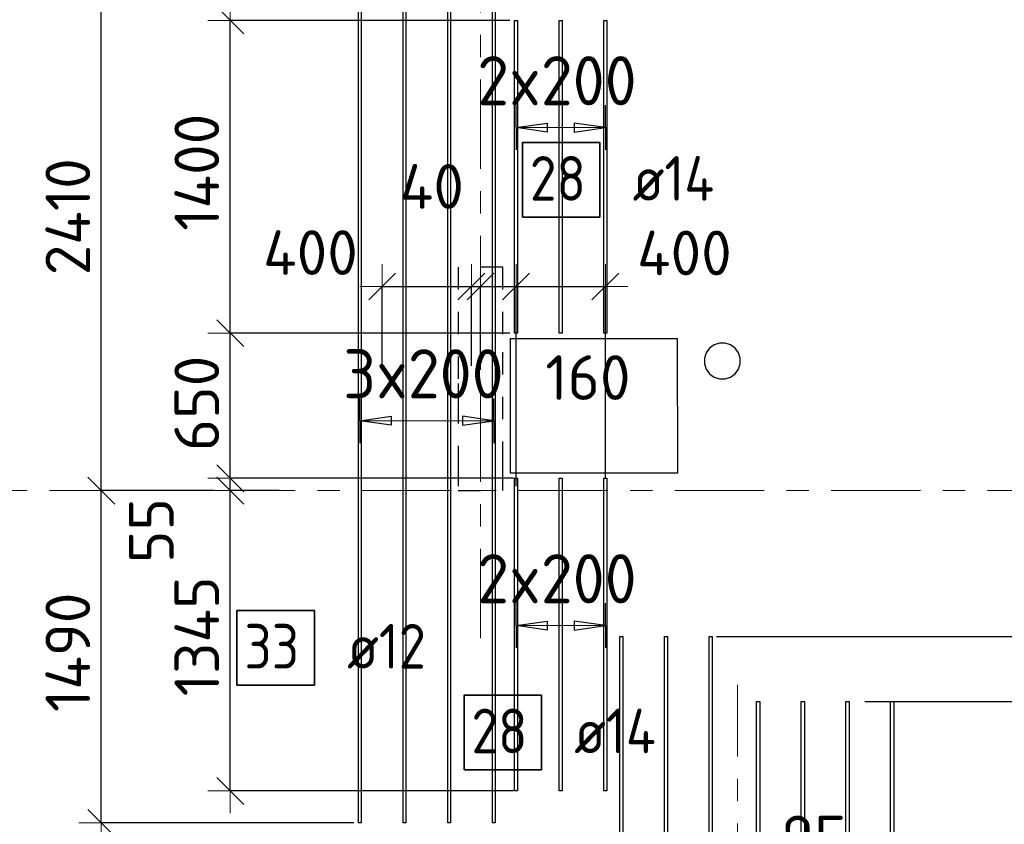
# Model space of a CAD drawing. Header units: metres. Extents: x -38 to 107, y -15 to 21.
# Tile 11 of 254: x 10.54 to 14.95, y 7.51 to 11.11. Entities that reach past the tile are written whole.
import ezdxf

# ---------------------------------------------------------------- set-up
doc = ezdxf.new("R2010")
doc.units = ezdxf.units.M
doc.header["$PDMODE"] = 65
for name, pattern in [('______11', [0.5, 0.4, -0.05, 0, -0.05]), ('______2', [0.0405, 0.03, -0.0105]), ('______5', [1.1, 0.8, -0.1, 0.1, -0.1])]:
    doc.linetypes.add(name, pattern=pattern)
for name, color, linetype, lineweight in [('XR$1$Осевая линия (1)', 7, '______5', 13), ('XR$5$Перекрытие (1)', 7, 'Continuous', 35), ('XR$5$Размерная линия (1)', 7, 'Continuous', 13)]:
    doc.layers.add(name, color=color, linetype=linetype, lineweight=lineweight)
for name, color, linetype, lineweight, true_color in [('XR$5$Арм.стержн.Доп. Арм верхн.зоны Х', 7, 'Continuous', 35, 0x8c8cff), ('XR$5$Арм.стержн.Доп. Арм. верхн.зоны У', 7, 'Continuous', 35, 0x739641), ('XR$7$Стена_ бетон несущ.', 7, 'Continuous', 70, 0xb4b496)]:
    doc.layers.add(name, color=color, linetype=linetype, lineweight=lineweight, true_color=true_color)
doc.styles.add('ISOCPEUR', font='txt')
doc.dimstyles.new('DIMSTYLE_3', dxfattribs={"dimtxt": 0.2, "dimasz": 0.2, "dimexe": 0, "dimexo": 0, "dimgap": 0.1, "dimtad": 2, "dimdec": 0, "dimlfac": 1000, "dimrnd": 5, "dimzin": 12, "dimdsep": 46, "dimtxsty": 'ISOCPEUR', "dimblk1": 'ALL_ML_STRICH', "dimblk2": 'ALL_ML_STRICH', "dimsah": 1, "dimcen": 0, "dimclrd": 7, "dimclre": 256, "dimclrt": 7, "dimadec": 0, "dimazin": 0, "dimtfac": 1, "dimtdec": 0, "dimtix": 1, "dimtmove": 2, "dimatfit": 3, "dimfxl": 0, "dimtzin": 0, "dimlwd": 0, "dimlwe": -3, "dimarcsym": 0})
doc.dimstyles.new('DIMSTYLE_36', dxfattribs={"dimtxt": 0.2, "dimasz": 0.2, "dimexe": 0, "dimexo": 0, "dimgap": 0.1, "dimtad": 0, "dimdec": 0, "dimlfac": 1000, "dimrnd": 5, "dimzin": 12, "dimdsep": 46, "dimtxsty": 'ISOCPEUR', "dimblk1": 'ALL_ML_STRICH', "dimblk2": 'ALL_ML_STRICH', "dimsah": 1, "dimcen": 0, "dimclrd": 7, "dimclre": 256, "dimclrt": 7, "dimadec": 0, "dimazin": 0, "dimtfac": 1, "dimtdec": 0, "dimtix": 1, "dimtmove": 2, "dimatfit": 3, "dimfxl": 0, "dimtvp": 1.2, "dimtzin": 0, "dimlwd": 0, "dimlwe": -3, "dimarcsym": 0})
doc.dimstyles.new('DIMSTYLE_37', dxfattribs={"dimtxt": 0.2, "dimasz": 0.2, "dimexe": 0, "dimexo": 0, "dimgap": 0.1, "dimtad": 2, "dimdec": 0, "dimlfac": 1000, "dimrnd": 5, "dimzin": 12, "dimdsep": 46, "dimtxsty": 'ISOCPEUR', "dimblk1": 'ALL_ML_STRICH', "dimblk2": 'ALL_ML_STRICH', "dimsah": 1, "dimcen": 0, "dimclrd": 7, "dimclre": 256, "dimclrt": 7, "dimadec": 0, "dimazin": 0, "dimtfac": 1, "dimtdec": 0, "dimtix": 1, "dimtmove": 2, "dimatfit": 3, "dimfxl": 0, "dimtvp": 1.2, "dimtzin": 0, "dimlwd": 0, "dimlwe": -3, "dimarcsym": 0})
doc.dimstyles.new('DIMSTYLE_39', dxfattribs={"dimtxt": 0.2, "dimasz": 0.2, "dimexe": 0, "dimexo": 1e-06, "dimgap": 0.1, "dimtad": 2, "dimdec": 0, "dimlfac": 1000, "dimrnd": 5, "dimzin": 12, "dimdsep": 46, "dimtxsty": 'ISOCPEUR', "dimblk1": 'ALL_ML_STRICH', "dimblk2": 'ALL_ML_STRICH', "dimsah": 1, "dimcen": 0, "dimse1": 1, "dimse2": 1, "dimclrd": 7, "dimclre": 256, "dimclrt": 7, "dimadec": 0, "dimazin": 0, "dimtfac": 1, "dimtdec": 0, "dimtix": 1, "dimtmove": 2, "dimatfit": 3, "dimfxl": 0, "dimtvp": 1.2, "dimtzin": 0, "dimlwd": 0, "dimlwe": -3, "dimarcsym": 0})

# ---------------------------------------------------------------- blocks, each defined once
blk = doc.blocks.new('ALL_ML_STRICH')
at = {"color": 0, "linetype": 'ByBlock', "lineweight": -2}
for p, q in [((0, -0.5), (0, 0.5)), ((-0.3, -0.3), (0.3, 0.3)), ((-1, 0), (0.5, 0))]:
    blk.add_line(p, q, dxfattribs=at)
blk = doc.blocks.new('*D607')
at = {"layer": 'DEFPOINTS', "color": 7, "linetype": 'Continuous', "lineweight": 13, "transparency": 33554687}
for p in [(11.6787, 9), (11.4792, 7.6552), (12.7669, 7.6552)]:
    blk.add_point(p, dxfattribs=at)
at = {"layer": 'XR$5$Размерная линия (1)', "color": 9, "linetype": 'Continuous', "lineweight": -2, "true_color": 0xc7c7c7, "transparency": 33554687}
for p, q in [((11.6987, 9), (11.4792, 9)), ((12.7469, 7.6552), (11.4792, 7.6552))]:
    blk.add_line(p, q, dxfattribs=at)
at = {"layer": 'XR$5$Размерная линия (1)', "color": 7, "linetype": 'Continuous', "lineweight": -2, "transparency": 33554687}
blk.add_line((11.4792, 7.6552), (11.4792, 9), dxfattribs=at)
at = {"layer": 'XR$5$Размерная линия (1)', "color": 7, "linetype": 'Continuous', "lineweight": 13, "transparency": 33554687, "xscale": 0.2, "yscale": 0.2, "zscale": 0.2}
for p, rotation in [((11.4792, 9), 90), ((11.4792, 7.6552), 270)]:
    blk.add_blockref('ALL_ML_STRICH', p, dxfattribs=dict(at, rotation=rotation))
at = {"layer": 'XR$5$Размерная линия (1)', "color": 7, "linetype": 'Continuous', "lineweight": 13, "transparency": 33554687, "insert": (11.3292, 8.3476), "char_height": 0.2, "width": 0.8, "attachment_point": 5, "rotation": 90, "style": 'ISOCPEUR'}
blk.add_mtext('\\A1;{1345}', dxfattribs=at)
blk = doc.blocks.new('*D608')
at = {"layer": 'DEFPOINTS', "color": 7, "linetype": 'Continuous', "lineweight": 13, "transparency": 33554687}
for p in [(12.7669, 9.0552), (11.4792, 9), (11.6787, 9)]:
    blk.add_point(p, dxfattribs=at)
at = {"layer": 'XR$5$Размерная линия (1)', "color": 9, "linetype": 'Continuous', "lineweight": -2, "true_color": 0xc7c7c7, "transparency": 33554687}
for p, q in [((12.7469, 9.0552), (11.4792, 9.0552)), ((11.6987, 9), (11.4792, 9))]:
    blk.add_line(p, q, dxfattribs=at)
at = {"layer": 'XR$5$Размерная линия (1)', "color": 7, "linetype": 'Continuous', "lineweight": -2, "transparency": 33554687}
blk.add_line((11.4792, 9), (11.4792, 9.0552), dxfattribs=at)
at = {"layer": 'XR$5$Размерная линия (1)', "color": 7, "linetype": 'Continuous', "lineweight": 13, "transparency": 33554687, "xscale": 0.2, "yscale": 0.2, "zscale": 0.2}
for p, rotation in [((11.4792, 9), 270), ((11.4792, 9.0552), 90)]:
    blk.add_blockref('ALL_ML_STRICH', p, dxfattribs=dict(at, rotation=rotation))
at = {"layer": 'XR$5$Размерная линия (1)', "color": 7, "linetype": 'Continuous', "lineweight": 13, "transparency": 33554687, "insert": (11.1256, 8.8211), "char_height": 0.2, "width": 0.4, "attachment_point": 5, "rotation": 90, "style": 'ISOCPEUR'}
blk.add_mtext('\\A1;{55}', dxfattribs=at)
blk = doc.blocks.new('*D609')
at = {"layer": 'DEFPOINTS', "color": 7, "linetype": 'Continuous', "lineweight": 13, "transparency": 33554687}
for p in [(12.7509, 9.7052), (11.4792, 9.0552), (12.7669, 9.0552)]:
    blk.add_point(p, dxfattribs=at)
at = {"layer": 'XR$5$Размерная линия (1)', "color": 9, "linetype": 'Continuous', "lineweight": -2, "true_color": 0xc7c7c7, "transparency": 33554687}
for p, q in [((12.7309, 9.7052), (11.4792, 9.7052)), ((12.7469, 9.0552), (11.4792, 9.0552))]:
    blk.add_line(p, q, dxfattribs=at)
at = {"layer": 'XR$5$Размерная линия (1)', "color": 7, "linetype": 'Continuous', "lineweight": -2, "transparency": 33554687}
blk.add_line((11.4792, 9.0552), (11.4792, 9.7052), dxfattribs=at)
at = {"layer": 'XR$5$Размерная линия (1)', "color": 7, "linetype": 'Continuous', "lineweight": 13, "transparency": 33554687, "xscale": 0.2, "yscale": 0.2, "zscale": 0.2}
for p, rotation in [((11.4792, 9.7052), 90), ((11.4792, 9.0552), 270)]:
    blk.add_blockref('ALL_ML_STRICH', p, dxfattribs=dict(at, rotation=rotation))
at = {"layer": 'XR$5$Размерная линия (1)', "color": 7, "linetype": 'Continuous', "lineweight": 13, "transparency": 33554687, "insert": (11.3292, 9.3902), "char_height": 0.2, "width": 0.6, "attachment_point": 5, "rotation": 90, "style": 'ISOCPEUR'}
blk.add_mtext('\\A1;{650}', dxfattribs=at)
blk = doc.blocks.new('*D610')
at = {"layer": 'DEFPOINTS', "color": 7, "linetype": 'Continuous', "lineweight": 13, "transparency": 33554687}
for p in [(12.7509, 11.1052), (11.4792, 9.7052), (12.7509, 9.7052)]:
    blk.add_point(p, dxfattribs=at)
at = {"layer": 'XR$5$Размерная линия (1)', "color": 9, "linetype": 'Continuous', "lineweight": -2, "true_color": 0xc7c7c7, "transparency": 33554687}
for p, q in [((12.7309, 11.1052), (11.4792, 11.1052)), ((12.7309, 9.7052), (11.4792, 9.7052))]:
    blk.add_line(p, q, dxfattribs=at)
at = {"layer": 'XR$5$Размерная линия (1)', "color": 7, "linetype": 'Continuous', "lineweight": -2, "transparency": 33554687}
blk.add_line((11.4792, 9.7052), (11.4792, 11.1052), dxfattribs=at)
at = {"layer": 'XR$5$Размерная линия (1)', "color": 7, "linetype": 'Continuous', "lineweight": 13, "transparency": 33554687, "xscale": 0.2, "yscale": 0.2, "zscale": 0.2}
for p, rotation in [((11.4792, 11.1052), 90), ((11.4792, 9.7052), 270)]:
    blk.add_blockref('ALL_ML_STRICH', p, dxfattribs=dict(at, rotation=rotation))
at = {"layer": 'XR$5$Размерная линия (1)', "color": 7, "linetype": 'Continuous', "lineweight": 13, "transparency": 33554687, "insert": (11.3292, 10.4252), "char_height": 0.2, "width": 0.8, "attachment_point": 5, "rotation": 90, "style": 'ISOCPEUR'}
blk.add_mtext('\\A1;{1400}', dxfattribs=at)
blk = doc.blocks.new('*D661')
at = {"layer": 'DEFPOINTS', "color": 7, "linetype": 'Continuous', "lineweight": 13, "transparency": 33554687}
for p in [(11.426, 9), (10.9017, 7.5121), (12.0519, 7.5121)]:
    blk.add_point(p, dxfattribs=at)
at = {"layer": 'XR$5$Размерная линия (1)', "color": 9, "linetype": 'Continuous', "lineweight": -2, "true_color": 0xc7c7c7, "transparency": 33554687}
for p, q in [((11.406, 9), (10.9017, 9)), ((12.0319, 7.5121), (10.9017, 7.5121))]:
    blk.add_line(p, q, dxfattribs=at)
at = {"layer": 'XR$5$Размерная линия (1)', "color": 7, "linetype": 'Continuous', "lineweight": -2, "transparency": 33554687}
blk.add_line((10.9017, 7.5121), (10.9017, 9), dxfattribs=at)
at = {"layer": 'XR$5$Размерная линия (1)', "color": 7, "linetype": 'Continuous', "lineweight": 13, "transparency": 33554687, "xscale": 0.2, "yscale": 0.2, "zscale": 0.2}
for p, rotation in [((10.9017, 9), 90), ((10.9017, 7.5121), 270)]:
    blk.add_blockref('ALL_ML_STRICH', p, dxfattribs=dict(at, rotation=rotation))
at = {"layer": 'XR$5$Размерная линия (1)', "color": 7, "linetype": 'Continuous', "lineweight": 13, "transparency": 33554687, "insert": (10.7517, 8.2761), "char_height": 0.2, "width": 0.8, "attachment_point": 5, "rotation": 90, "style": 'ISOCPEUR'}
blk.add_mtext('\\A1;{1490}', dxfattribs=at)
blk = doc.blocks.new('*D662')
at = {"layer": 'DEFPOINTS', "color": 7, "linetype": 'Continuous', "lineweight": 13, "transparency": 33554687}
for p in [(12.1931, 11.4121), (10.9017, 9), (11.426, 9)]:
    blk.add_point(p, dxfattribs=at)
at = {"layer": 'XR$5$Размерная линия (1)', "color": 9, "linetype": 'Continuous', "lineweight": -2, "true_color": 0xc7c7c7, "transparency": 33554687}
for p, q in [((12.1731, 11.4121), (10.9017, 11.4121)), ((11.406, 9), (10.9017, 9))]:
    blk.add_line(p, q, dxfattribs=at)
at = {"layer": 'XR$5$Размерная линия (1)', "color": 7, "linetype": 'Continuous', "lineweight": -2, "transparency": 33554687}
blk.add_line((10.9017, 9), (10.9017, 11.4121), dxfattribs=at)
at = {"layer": 'XR$5$Размерная линия (1)', "color": 7, "linetype": 'Continuous', "lineweight": 13, "transparency": 33554687, "xscale": 0.2, "yscale": 0.2, "zscale": 0.2}
for p, rotation in [((10.9017, 11.4121), 90), ((10.9017, 9), 270)]:
    blk.add_blockref('ALL_ML_STRICH', p, dxfattribs=dict(at, rotation=rotation))
at = {"layer": 'XR$5$Размерная линия (1)', "color": 7, "linetype": 'Continuous', "lineweight": 13, "transparency": 33554687, "insert": (10.7517, 10.2261), "char_height": 0.2, "width": 0.8, "attachment_point": 5, "rotation": 90, "style": 'ISOCPEUR'}
blk.add_mtext('\\A1;{2410}', dxfattribs=at)
blk = doc.blocks.new('*D772')
at = {"layer": 'DEFPOINTS', "color": 7, "linetype": 'Continuous', "lineweight": 13, "transparency": 33554687}
for p in [(12.1589, 9.9136), (12.5589, 9.579), (12.1589, 9.5624)]:
    blk.add_point(p, dxfattribs=at)
at = {"layer": 'XR$5$Размерная линия (1)', "color": 9, "linetype": 'Continuous', "lineweight": -2, "true_color": 0xc7c7c7, "transparency": 33554687}
for p, q in [((12.1589, 9.5424), (12.1589, 9.9136)), ((12.5589, 9.559), (12.5589, 9.9136))]:
    blk.add_line(p, q, dxfattribs=at)
at = {"layer": 'XR$5$Размерная линия (1)', "color": 7, "linetype": 'Continuous', "lineweight": -2, "transparency": 33554687}
blk.add_line((12.1589, 9.9136), (12.5589, 9.9136), dxfattribs=at)
at = {"layer": 'XR$5$Размерная линия (1)', "color": 7, "linetype": 'Continuous', "lineweight": 13, "transparency": 33554687, "xscale": 0.2, "yscale": 0.2, "zscale": 0.2, "rotation": 180}
blk.add_blockref('ALL_ML_STRICH', (12.1589, 9.9136), dxfattribs=at)
at = {"layer": 'XR$5$Размерная линия (1)', "color": 7, "linetype": 'Continuous', "lineweight": 13, "transparency": 33554687, "xscale": 0.2, "yscale": 0.2, "zscale": 0.2}
blk.add_blockref('ALL_ML_STRICH', (12.5589, 9.9136), dxfattribs=at)
at = {"layer": 'XR$5$Размерная линия (1)', "color": 7, "linetype": 'Continuous', "lineweight": 13, "transparency": 33554687, "insert": (11.8382, 10.0656), "char_height": 0.2, "width": 0.6, "attachment_point": 5, "style": 'ISOCPEUR'}
blk.add_mtext('\\A1;{400}', dxfattribs=at)
blk = doc.blocks.new('*D773')
at = {"layer": 'DEFPOINTS', "color": 7, "linetype": 'Continuous', "lineweight": 13, "transparency": 33554687}
for p in [(12.5589, 9.9136), (12.5589, 9.579), (12.6, 9.579)]:
    blk.add_point(p, dxfattribs=at)
at = {"layer": 'XR$5$Размерная линия (1)', "color": 9, "linetype": 'Continuous', "lineweight": -2, "true_color": 0xc7c7c7, "transparency": 33554687}
for p, q in [((12.5589, 9.559), (12.5589, 9.9136)), ((12.6, 9.559), (12.6, 9.9136))]:
    blk.add_line(p, q, dxfattribs=at)
at = {"layer": 'XR$5$Размерная линия (1)', "color": 7, "linetype": 'Continuous', "lineweight": -2, "transparency": 33554687}
blk.add_line((12.5589, 9.9136), (12.6, 9.9136), dxfattribs=at)
at = {"layer": 'XR$5$Размерная линия (1)', "color": 7, "linetype": 'Continuous', "lineweight": 13, "transparency": 33554687, "xscale": 0.2, "yscale": 0.2, "zscale": 0.2}
blk.add_blockref('ALL_ML_STRICH', (12.6, 9.9136), dxfattribs=at)
at = {"layer": 'XR$5$Размерная линия (1)', "color": 7, "linetype": 'Continuous', "lineweight": 13, "transparency": 33554687, "xscale": 0.2, "yscale": 0.2, "zscale": 0.2, "rotation": 180}
blk.add_blockref('ALL_ML_STRICH', (12.5589, 9.9136), dxfattribs=at)
at = {"layer": 'XR$5$Размерная линия (1)', "color": 7, "linetype": 'Continuous', "lineweight": 13, "transparency": 33554687, "insert": (12.3818, 10.3618), "char_height": 0.2, "width": 0.4, "attachment_point": 5, "style": 'ISOCPEUR'}
blk.add_mtext('\\A1;{40}', dxfattribs=at)
blk = doc.blocks.new('*D774')
at = {"layer": 'DEFPOINTS', "color": 7, "linetype": 'Continuous', "lineweight": 13, "transparency": 33554687}
for p in [(12.6, 9.9136), (12.6, 9.579), (12.7589, 9)]:
    blk.add_point(p, dxfattribs=at)
at = {"layer": 'XR$5$Размерная линия (1)', "color": 9, "linetype": 'Continuous', "lineweight": -2, "true_color": 0xc7c7c7, "transparency": 33554687}
for p, q in [((12.6, 9.559), (12.6, 9.9136)), ((12.7589, 9.02), (12.7589, 9.9136))]:
    blk.add_line(p, q, dxfattribs=at)
at = {"layer": 'XR$5$Размерная линия (1)', "color": 7, "linetype": 'Continuous', "lineweight": -2, "transparency": 33554687}
blk.add_line((12.6, 9.9136), (12.7589, 9.9136), dxfattribs=at)
at = {"layer": 'XR$5$Размерная линия (1)', "color": 7, "linetype": 'Continuous', "lineweight": 13, "transparency": 33554687, "xscale": 0.2, "yscale": 0.2, "zscale": 0.2, "rotation": 180}
blk.add_blockref('ALL_ML_STRICH', (12.6, 9.9136), dxfattribs=at)
at = {"layer": 'XR$5$Размерная линия (1)', "color": 7, "linetype": 'Continuous', "lineweight": 13, "transparency": 33554687, "xscale": 0.2, "yscale": 0.2, "zscale": 0.2}
blk.add_blockref('ALL_ML_STRICH', (12.7589, 9.9136), dxfattribs=at)
at = {"layer": 'XR$5$Размерная линия (1)', "color": 7, "linetype": 'Continuous', "lineweight": 13, "transparency": 33554687, "insert": (13.0806, 9.5061), "char_height": 0.2, "width": 0.6, "attachment_point": 5, "style": 'ISOCPEUR'}
blk.add_mtext('\\A1;{160}', dxfattribs=at)
blk = doc.blocks.new('*D775')
at = {"layer": 'DEFPOINTS', "color": 7, "linetype": 'Continuous', "lineweight": 13, "transparency": 33554687}
for p in [(12.7589, 9.9136), (12.7589, 9), (13.1589, 9.0351)]:
    blk.add_point(p, dxfattribs=at)
at = {"layer": 'XR$5$Размерная линия (1)', "color": 9, "linetype": 'Continuous', "lineweight": -2, "true_color": 0xc7c7c7, "transparency": 33554687}
for p, q in [((12.7589, 9.02), (12.7589, 9.9136)), ((13.1589, 9.0551), (13.1589, 9.9136))]:
    blk.add_line(p, q, dxfattribs=at)
at = {"layer": 'XR$5$Размерная линия (1)', "color": 7, "linetype": 'Continuous', "lineweight": -2, "transparency": 33554687}
blk.add_line((12.7589, 9.9136), (13.1589, 9.9136), dxfattribs=at)
at = {"layer": 'XR$5$Размерная линия (1)', "color": 7, "linetype": 'Continuous', "lineweight": 13, "transparency": 33554687, "xscale": 0.2, "yscale": 0.2, "zscale": 0.2, "rotation": 180}
blk.add_blockref('ALL_ML_STRICH', (12.7589, 9.9136), dxfattribs=at)
at = {"layer": 'XR$5$Размерная линия (1)', "color": 7, "linetype": 'Continuous', "lineweight": 13, "transparency": 33554687, "xscale": 0.2, "yscale": 0.2, "zscale": 0.2}
blk.add_blockref('ALL_ML_STRICH', (13.1589, 9.9136), dxfattribs=at)
at = {"layer": 'XR$5$Размерная линия (1)', "color": 7, "linetype": 'Continuous', "lineweight": 13, "transparency": 33554687, "insert": (13.5126, 10.0639), "char_height": 0.2, "width": 0.6, "attachment_point": 5, "style": 'ISOCPEUR'}
blk.add_mtext('\\A1;{400}', dxfattribs=at)
blk = doc.blocks.new('*D778')
at = {"layer": 'DEFPOINTS', "color": 7, "linetype": 'Continuous', "lineweight": 13, "transparency": 33554687}
for p in [(13.75, 6.9959), (13.75, 6.8236), (13.843, 6.783)]:
    blk.add_point(p, dxfattribs=at)
at = {"layer": 'XR$5$Размерная линия (1)', "color": 7, "linetype": 'Continuous', "lineweight": -2, "transparency": 33554687}
blk.add_line((13.75, 6.9959), (13.843, 6.9959), dxfattribs=at)
at = {"layer": 'XR$5$Размерная линия (1)', "color": 7, "linetype": 'Continuous', "lineweight": 13, "transparency": 33554687, "xscale": 0.2, "yscale": 0.2, "zscale": 0.2}
blk.add_blockref('ALL_ML_STRICH', (13.843, 6.9959), dxfattribs=at)
at = {"layer": 'XR$5$Размерная линия (1)', "color": 7, "linetype": 'Continuous', "lineweight": 13, "transparency": 33554687, "xscale": 0.2, "yscale": 0.2, "zscale": 0.2, "rotation": 180}
blk.add_blockref('ALL_ML_STRICH', (13.75, 6.9959), dxfattribs=at)
at = {"layer": 'XR$5$Размерная линия (1)', "color": 7, "linetype": 'Continuous', "lineweight": 13, "transparency": 33554687, "insert": (14.0939, 7.4448), "char_height": 0.2, "width": 0.4, "attachment_point": 5, "style": 'ISOCPEUR'}
blk.add_mtext('\\A1;{95}', dxfattribs=at)
blk = doc.blocks.new('*D812')
at = {"layer": 'DEFPOINTS', "color": 7, "linetype": 'Continuous', "lineweight": 13, "transparency": 33554687}
for p in [(14.3007, 8.0553), (15.1358, 7.4), (15.2864, 7.4)]:
    blk.add_point(p, dxfattribs=at)
at = {"layer": 'XR$5$Размерная линия (1)', "color": 9, "linetype": 'Continuous', "lineweight": -2, "true_color": 0xc7c7c7, "transparency": 33554687}
for p, q in [((14.3207, 8.0553), (15.2864, 8.0553)), ((15.1558, 7.4), (15.2864, 7.4))]:
    blk.add_line(p, q, dxfattribs=at)
at = {"layer": 'XR$5$Размерная линия (1)', "color": 7, "linetype": 'Continuous', "lineweight": -2, "transparency": 33554687}
blk.add_line((15.2864, 7.4), (15.2864, 8.0553), dxfattribs=at)
at = {"layer": 'XR$5$Размерная линия (1)', "color": 7, "linetype": 'Continuous', "lineweight": 13, "transparency": 33554687, "xscale": 0.2, "yscale": 0.2, "zscale": 0.2}
for p, rotation in [((15.2864, 8.0553), 90), ((15.2864, 7.4), 270)]:
    blk.add_blockref('ALL_ML_STRICH', p, dxfattribs=dict(at, rotation=rotation))
at = {"layer": 'XR$5$Размерная линия (1)', "color": 7, "linetype": 'Continuous', "lineweight": 13, "transparency": 33554687, "insert": (15.1364, 7.7376), "char_height": 0.2, "width": 0.6, "attachment_point": 5, "rotation": 90, "style": 'ISOCPEUR'}
blk.add_mtext('\\A1;{655}', dxfattribs=at)
blk = doc.blocks.new('*D813')
at = {"layer": 'DEFPOINTS', "color": 7, "linetype": 'Continuous', "lineweight": 13, "transparency": 33554687}
for p in [(13.6359, 8.3465), (14.3007, 8.0553), (15.2864, 8.0553)]:
    blk.add_point(p, dxfattribs=at)
at = {"layer": 'XR$5$Размерная линия (1)', "color": 9, "linetype": 'Continuous', "lineweight": -2, "true_color": 0xc7c7c7, "transparency": 33554687}
for p, q in [((13.6559, 8.3465), (15.2864, 8.3465)), ((14.3207, 8.0553), (15.2864, 8.0553))]:
    blk.add_line(p, q, dxfattribs=at)
at = {"layer": 'XR$5$Размерная линия (1)', "color": 7, "linetype": 'Continuous', "lineweight": -2, "transparency": 33554687}
blk.add_line((15.2864, 8.0553), (15.2864, 8.3465), dxfattribs=at)
at = {"layer": 'XR$5$Размерная линия (1)', "color": 7, "linetype": 'Continuous', "lineweight": 13, "transparency": 33554687, "xscale": 0.2, "yscale": 0.2, "zscale": 0.2}
for p, rotation in [((15.2864, 8.3465), 90), ((15.2864, 8.0553), 270)]:
    blk.add_blockref('ALL_ML_STRICH', p, dxfattribs=dict(at, rotation=rotation))
at = {"layer": 'XR$5$Размерная линия (1)', "color": 7, "linetype": 'Continuous', "lineweight": 13, "transparency": 33554687, "insert": (15.138, 8.7214), "char_height": 0.2, "width": 0.6, "attachment_point": 5, "rotation": 90, "style": 'ISOCPEUR'}
blk.add_mtext('\\A1;{290}', dxfattribs=at)

msp = doc.modelspace()

# ---------------------------------------------------------------- linework, layer by layer
at = {"layer": 'XR$1$Осевая линия (1)', "color": 253, "linetype": '______11', "lineweight": 13, "true_color": 0xa0a0a0, "transparency": 33554687}
for p, q in [((12.6, 8.34), (12.6, 19.78)), ((-2.63, 9), (62.6, 9)), ((13.75, -3.39), (13.75, 8.13))]:
    msp.add_line(p, q, dxfattribs=at)
at = {"layer": 'XR$5$Арм.стержн.Доп. Арм верхн.зоны Х', "color": 253, "linetype": 'Continuous', "lineweight": -3, "true_color": 0xa0a0a0, "transparency": 33554687}
for p, q in [((12.0589, 9.3131), (12.0589, 9.4131)), ((12.6589, 9.3131), (12.6589, 9.4131)), ((12.0589, 9.3131), (12.0589, 9.2131)), ((12.6589, 9.3131), (12.6589, 9.2131))]:
    msp.add_line(p, q, dxfattribs=at)
at = {"layer": 'XR$5$Арм.стержн.Доп. Арм верхн.зоны Х', "color": 7, "linetype": 'Continuous', "lineweight": 25, "transparency": 33554687}
for p, q in [((12.0589, 9.3131), (12.1989, 9.3331)), ((12.1989, 9.2931), (12.0589, 9.3131)), ((12.1989, 9.3331), (12.1989, 9.2931)), ((12.6589, 9.3131), (12.5189, 9.3331)), ((12.5189, 9.3331), (12.5189, 9.2931)), ((12.5189, 9.2931), (12.6589, 9.3131))]:
    msp.add_line(p, q, dxfattribs=at)
at = {"layer": 'XR$5$Арм.стержн.Доп. Арм верхн.зоны Х', "color": 7, "linetype": 'Continuous', "lineweight": 13, "transparency": 33554687}
for p, q in [((12.0589, 9.3131), (12.0589, 9.3131)), ((12.0589, 9.3131), (12.6589, 9.3131)), ((12.6589, 9.3131), (12.6589, 9.3131))]:
    msp.add_line(p, q, dxfattribs=at)
at = {"layer": 'XR$5$Арм.стержн.Доп. Арм верхн.зоны Х', "color": 34, "linetype": 'Continuous', "lineweight": 25, "transparency": 33554687}
for points in [[(12.0529, 7.5121), (12.0529, 11.4121), (12.0649, 11.4121), (12.0649, 7.5121), (12.0529, 7.5121)], [(12.2529, 7.5121), (12.2529, 11.4121), (12.2649, 11.4121), (12.2649, 7.5121), (12.2529, 7.5121)], [(12.4529, 7.5121), (12.4529, 11.4121), (12.4649, 11.4121), (12.4649, 7.5121), (12.4529, 7.5121)], [(12.6529, 7.5121), (12.6529, 11.4121), (12.6649, 11.4121), (12.6649, 7.5121), (12.6529, 7.5121)]]:
    msp.add_lwpolyline(points, dxfattribs=at)
at = {"layer": 'XR$5$Арм.стержн.Доп. Арм верхн.зоны Х', "color": 7, "linetype": 'Continuous', "lineweight": 35, "transparency": 33554687}
msp.add_lwpolyline([(11.5091, 8.1296), (11.8558, 8.1296), (11.8558, 8.463), (11.5091, 8.463), (11.5091, 8.1296)], dxfattribs=at)
at = {"layer": 'XR$5$Арм.стержн.Доп. Арм. верхн.зоны У', "color": 253, "linetype": 'Continuous', "lineweight": -3, "true_color": 0xa0a0a0, "transparency": 33554687}
for p, q in [((12.7589, 10.6252), (12.7589, 10.7252)), ((13.1589, 10.6252), (13.1589, 10.7252)), ((12.7589, 10.6252), (12.7589, 10.5252)), ((13.1589, 10.6252), (13.1589, 10.5252)), ((12.7589, 8.3955), (12.7589, 8.4955)), ((13.1589, 8.3955), (13.1589, 8.4955)), ((12.7589, 8.3955), (12.7589, 8.2955)), ((13.1589, 8.3955), (13.1589, 8.2955))]:
    msp.add_line(p, q, dxfattribs=at)
at = {"layer": 'XR$5$Арм.стержн.Доп. Арм. верхн.зоны У', "color": 7, "linetype": 'Continuous', "lineweight": 25, "transparency": 33554687}
for p, q in [((12.7589, 10.6252), (12.8989, 10.6452)), ((12.8989, 10.6452), (12.8989, 10.6052)), ((13.1589, 10.6252), (13.0189, 10.6452)), ((13.0189, 10.6452), (13.0189, 10.6052)), ((12.8989, 10.6052), (12.7589, 10.6252)), ((13.0189, 10.6052), (13.1589, 10.6252)), ((12.7589, 8.3955), (12.8989, 8.4155)), ((12.8989, 8.3755), (12.7589, 8.3955)), ((12.8989, 8.4155), (12.8989, 8.3755)), ((13.1589, 8.3955), (13.0189, 8.4155)), ((13.0189, 8.4155), (13.0189, 8.3755)), ((13.0189, 8.3755), (13.1589, 8.3955))]:
    msp.add_line(p, q, dxfattribs=at)
at = {"layer": 'XR$5$Арм.стержн.Доп. Арм. верхн.зоны У', "color": 7, "linetype": 'Continuous', "lineweight": 13, "transparency": 33554687}
for p, q in [((12.7589, 10.6252), (12.7589, 10.6252)), ((12.7589, 10.6252), (13.1589, 10.6252)), ((13.1589, 10.6252), (13.1589, 10.6252)), ((12.7589, 8.3955), (12.7589, 8.3955)), ((12.7589, 8.3955), (13.1589, 8.3955)), ((13.1589, 8.3955), (13.1589, 8.3955))]:
    msp.add_line(p, q, dxfattribs=at)
at = {"layer": 'XR$5$Арм.стержн.Доп. Арм. верхн.зоны У', "color": 7, "linetype": 'Continuous', "lineweight": 25, "transparency": 33554687}
for points in [[(12.7519, 9.7052), (12.7519, 11.1052), (12.7659, 11.1052), (12.7659, 9.7052), (12.7519, 9.7052)], [(12.9519, 9.7052), (12.9519, 11.1052), (12.9659, 11.1052), (12.9659, 9.7052), (12.9519, 9.7052)], [(13.1519, 9.7052), (13.1519, 11.1052), (13.1659, 11.1052), (13.1659, 9.7052), (13.1519, 9.7052)], [(12.7659, 9.0552), (12.7659, 7.6552), (12.7519, 7.6552), (12.7519, 9.0552), (12.7659, 9.0552)], [(12.9659, 9.0552), (12.9659, 7.6552), (12.9519, 7.6552), (12.9519, 9.0552), (12.9659, 9.0552)], [(13.1659, 9.0552), (13.1659, 7.6552), (13.1519, 7.6552), (13.1519, 9.0552), (13.1659, 9.0552)], [(13.2236, 5.4465), (13.2236, 8.3465), (13.2376, 8.3465), (13.2376, 5.4465), (13.2236, 5.4465)], [(13.4236, 5.4465), (13.4236, 8.3465), (13.4376, 8.3465), (13.4376, 5.4465), (13.4236, 5.4465)], [(13.6236, 5.4465), (13.6236, 8.3465), (13.6376, 8.3465), (13.6376, 5.4465), (13.6236, 5.4465)], [(13.836, 5.1553), (13.836, 8.0553), (13.85, 8.0553), (13.85, 5.1553), (13.836, 5.1553)], [(14.036, 5.1553), (14.036, 8.0553), (14.05, 8.0553), (14.05, 5.1553), (14.036, 5.1553)], [(14.236, 5.1553), (14.236, 8.0553), (14.25, 8.0553), (14.25, 5.1553), (14.236, 5.1553)], [(14.436, 5.1553), (14.436, 8.0553), (14.45, 8.0553), (14.45, 5.1553), (14.436, 5.1553)]]:
    msp.add_lwpolyline(points, dxfattribs=at)
at = {"layer": 'XR$5$Арм.стержн.Доп. Арм. верхн.зоны У', "color": 7, "linetype": 'Continuous', "lineweight": 35, "transparency": 33554687}
for points in [[(12.7876, 10.2244), (13.1343, 10.2244), (13.1343, 10.5578), (12.7876, 10.5578), (12.7876, 10.2244)], [(12.5261, 7.7506), (12.8728, 7.7506), (12.8728, 8.0839), (12.5261, 8.0839), (12.5261, 7.7506)]]:
    msp.add_lwpolyline(points, dxfattribs=at)
at = {"layer": 'XR$5$Перекрытие (1)', "color": 7, "linetype": 'Continuous', "lineweight": 25, "transparency": 33554687}
for p, q in [((13.4825, 9.6802), (12.7325, 9.6801)), ((12.7325, 9.6801), (12.7326, 9.0801)), ((13.4826, 9.0802), (13.4825, 9.6802)), ((13.67, 9.6599), (13.646, 9.6521)), ((13.6952, 9.6599), (13.67, 9.6599)), ((13.7192, 9.6521), (13.6952, 9.6599)), ((13.6107, 9.6169), (13.6029, 9.5929)), ((13.6256, 9.6373), (13.6107, 9.6169)), ((13.646, 9.6521), (13.6256, 9.6373)), ((13.7396, 9.6373), (13.7192, 9.6521)), ((13.7545, 9.6169), (13.7396, 9.6373)), ((13.7623, 9.5929), (13.7545, 9.6169)), ((13.6029, 9.5929), (13.6029, 9.5676)), ((13.7623, 9.5676), (13.7623, 9.5929)), ((13.6029, 9.5676), (13.6107, 9.5436)), ((13.6107, 9.5436), (13.6256, 9.5232)), ((13.7396, 9.5232), (13.7545, 9.5436)), ((13.7545, 9.5436), (13.7623, 9.5676)), ((13.6256, 9.5232), (13.646, 9.5084)), ((13.646, 9.5084), (13.67, 9.5006)), ((13.67, 9.5006), (13.6952, 9.5006)), ((13.6952, 9.5006), (13.7192, 9.5084)), ((13.7192, 9.5084), (13.7396, 9.5232)), ((12.7326, 9.0801), (13.4826, 9.0802))]:
    msp.add_line(p, q, dxfattribs=at)
at = {"layer": 'XR$7$Стена_ бетон несущ.', "color": 253, "linetype": '______2', "lineweight": -3, "true_color": 0xa0a0a0, "transparency": 33554687}
for p, q in [((12.7, 10), (12.5, 10)), ((12.5, 10), (12.5, 9.48)), ((12.7, 9.9), (12.7, 10)), ((12.7, 9.7), (12.7, 9.9)), ((12.7, 9.12), (12.7, 9.7)), ((12.5, 9.48), (12.5, 9.4)), ((12.5, 9.4), (12.5, 9.2)), ((12.5, 9.2), (12.5, 9.12)), ((12.5, 9.12), (12.5, 9)), ((12.6997, 9.12), (12.7, 9.12)), ((12.6997, 9.08), (12.6997, 9.12)), ((12.6997, 9), (12.6997, 9.08)), ((12.5, 9), (12.6997, 9))]:
    msp.add_line(p, q, dxfattribs=at)

# ---------------------------------------------------------------- texts
at = {"layer": 'XR$5$Арм.стержн.Доп. Арм верхн.зоны Х', "color": 7, "linetype": 'Continuous', "lineweight": 13, "transparency": 33554687, "insert": (11.9849, 9.4131), "char_height": 0.22, "width": 0.873359, "attachment_point": 7, "style": 'ISOCPEUR'}
msp.add_mtext('\\W0.95;3x200', dxfattribs=at)
at = {"layer": 'XR$5$Арм.стержн.Доп. Арм верхн.зоны Х', "color": 7, "linetype": 'Continuous', "lineweight": 25, "transparency": 33554687, "char_height": 0.2, "attachment_point": 7, "style": 'ISOCPEUR'}
for s, insert, width in [('\\W0.87;33', (11.5425, 8.203), 0.367208), ('\\W0.89; ø12 ', (11.8891, 8.203), 0.749105)]:
    msp.add_mtext(s, dxfattribs=dict(at, insert=insert, width=width))
at = {"layer": 'XR$5$Арм.стержн.Доп. Арм. верхн.зоны У', "color": 7, "linetype": 'Continuous', "lineweight": 13, "transparency": 33554687, "char_height": 0.22, "width": 0.873359, "attachment_point": 7, "style": 'ISOCPEUR'}
for insert in [(12.5849, 10.7252), (12.5849, 8.4955)]:
    msp.add_mtext('\\W0.95;2x200', dxfattribs=dict(at, insert=insert))
at = {"layer": 'XR$5$Арм.стержн.Доп. Арм. верхн.зоны У', "color": 7, "linetype": 'Continuous', "lineweight": 25, "transparency": 33554687, "char_height": 0.2, "attachment_point": 7, "style": 'ISOCPEUR'}
for s, insert, width in [('\\W0.87;28', (12.8209, 10.2978), 0.367208), ('\\W0.89; ø14 ', (13.1676, 10.2978), 0.769432), ('\\W0.87;28', (12.5595, 7.8239), 0.367208), ('\\W0.89; ø14 ', (12.9061, 7.8239), 0.769432)]:
    msp.add_mtext(s, dxfattribs=dict(at, insert=insert, width=width))

# ---------------------------------------------------------------- dimensions: what is measured, and where the dimension line sits
at = {"layer": 'XR$5$Размерная линия (1)', "color": 7, "linetype": 'Continuous', "lineweight": 13, "transparency": 33554687}
for base, p1, p2, dimstyle, picture, middle in [((10.9017, 11.4121), (11.406, 9), (12.1731, 11.4121), 'DIMSTYLE_3', '*D662', (10.7517, 10.2261)), ((11.4792, 11.1052), (12.7309, 9.7052), (12.7309, 11.1052), 'DIMSTYLE_3', '*D610', (11.3292, 10.4252)), ((11.4792, 9.7052), (12.7469, 9.0552), (12.7309, 9.7052), 'DIMSTYLE_3', '*D609', (11.3292, 9.3902)), ((11.4792, 9.0552), (11.6987, 9), (12.7469, 9.0552), 'DIMSTYLE_37', '*D608', (11.1256, 8.8211)), ((10.9017, 9), (12.0319, 7.5121), (11.406, 9), 'DIMSTYLE_3', '*D661', (10.7517, 8.2761)), ((11.4792, 9), (12.7469, 7.6552), (11.6987, 9), 'DIMSTYLE_3', '*D607', (11.3292, 8.3476)), ((15.2864, 8.3465), (14.3207, 8.0553), (13.6559, 8.3465), 'DIMSTYLE_37', '*D813', (15.138, 8.7214)), ((15.2864, 8.0553), (15.1558, 7.4), (14.3207, 8.0553), 'DIMSTYLE_3', '*D812', (15.1364, 7.7376))]:
    dim = msp.add_linear_dim(base=base, p1=p1, p2=p2, angle=90, dimstyle=dimstyle, override={"dimpost": '<>', "dimclrd": 7, "dimclre": 9, "dimclrt": 7, "dimlwd": 0, "dimlwe": 65533}, dxfattribs=at)
    dim.commit()
    dim.dimension.update_dxf_attribs({"geometry": picture, "text_midpoint": middle, "dimtype": 160})
for base, p1, p2, dimstyle, picture, middle in [((12.6, 9.9136), (12.5589, 9.559), (12.6, 9.559), 'DIMSTYLE_37', '*D773', (12.3818, 10.3618)), ((12.5589, 9.9136), (12.1589, 9.5424), (12.5589, 9.559), 'DIMSTYLE_37', '*D772', (11.8382, 10.0656)), ((13.1589, 9.9136), (12.7589, 9.02), (13.1589, 9.0551), 'DIMSTYLE_37', '*D775', (13.5126, 10.0639)), ((12.7589, 9.9136), (12.6, 9.559), (12.7589, 9.02), 'DIMSTYLE_36', '*D774', (13.0806, 9.5061)), ((13.843, 6.9959), (13.75, 6.8236), (13.843, 6.783), 'DIMSTYLE_39', '*D778', (14.0939, 7.4448))]:
    dim = msp.add_linear_dim(base=base, p1=p1, p2=p2, dimstyle=dimstyle, override={"dimpost": '<>', "dimclrd": 7, "dimclre": 9, "dimclrt": 7, "dimlwd": 0, "dimlwe": 65533}, dxfattribs=at)
    dim.commit()
    dim.dimension.update_dxf_attribs({"geometry": picture, "text_midpoint": middle, "dimtype": 160})

doc.saveas('drawing.dxf')
